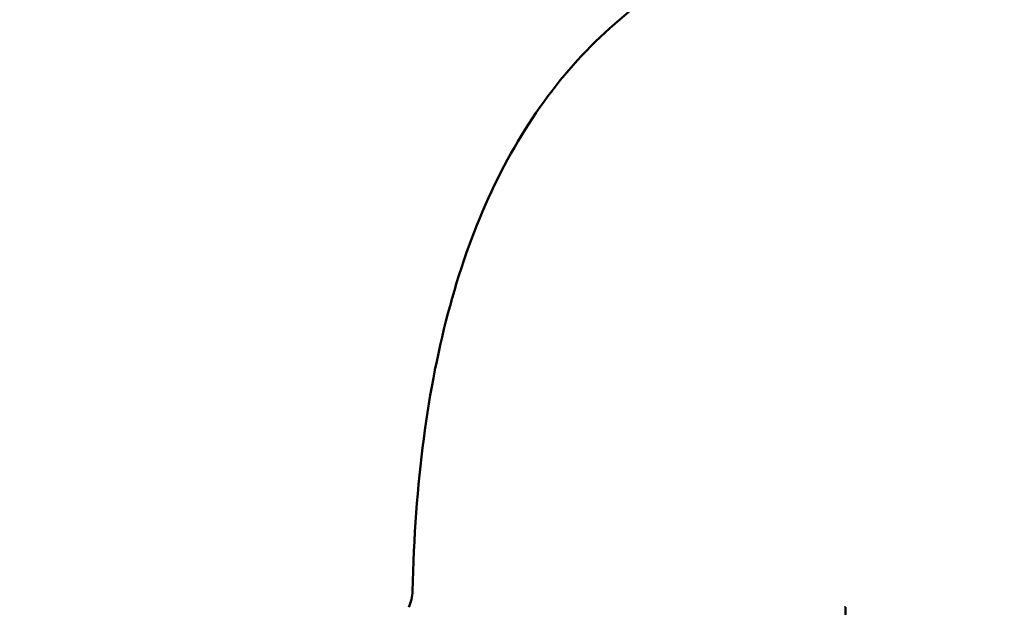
# Model space of a CAD drawing. Header units: millimetres. Extents: x 61 to 1929, y 482 to 2664.
# Tile 173 of 219: x 1017 to 1040, y 721 to 736. Entities that reach past the tile are written whole.
import ezdxf

# ---------------------------------------------------------------- set-up
doc = ezdxf.new("R2010")
doc.units = ezdxf.units.MM
doc.header["$LTSCALE"] = 10
doc.layers.add('Widoczne (ISO)', color=7, linetype='Continuous', lineweight=50)

msp = doc.modelspace()

# ---------------------------------------------------------------- linework, layer by layer
at = {"layer": 'Widoczne (ISO)'}
for p, q in [((1036.545, 721.354), (1036.573, 721.354)), ((1036.574, 721.354), (1036.573, 721.354)), ((1036.574, 721.354), (1036.574, 720.513))]:
    msp.add_line(p, q, dxfattribs=at)
msp.add_circle((1016.574, 751.354), 50, dxfattribs=at)
for centre, radius, start, end in [((1016.574, 752.768), 22.5, 310.215, 229.785), ((1025.086, 721.768), 1, 335.5018, 358.6854)]:
    msp.add_arc(centre, radius, start, end, dxfattribs=at)
for points, knots in [([(1031.102, 735.587), (1030.463, 735.046), (1029.885, 734.43), (1028.85, 733.043), (1028.394, 732.274), (1027.604, 730.581), (1027.269, 729.658), (1026.722, 727.66), (1026.51, 726.584), (1026.206, 724.279), (1026.115, 723.051), (1026.085, 721.745)], [1, 1, 1, 1, 1.1906229, 1.1906229, 1.3812459, 1.3812459, 1.5718688, 1.5718688, 1.7624917, 1.7624917, 1.9531146, 1.9531146, 1.9531146, 1.9531146]), ([(1036.573, 721.354), (1036.573, 721.268), (1036.572, 721.182), (1036.572, 721.095), (1036.572, 721.095), (1036.572, 721.094)], [0, 0, 0, 0, 0.02969567, 0.02969567, 0.02988021, 0.02988021, 0.02988021, 0.02988021])]:
    msp.add_open_spline(points, degree=3, knots=knots, dxfattribs=at)

doc.saveas('drawing.dxf')
